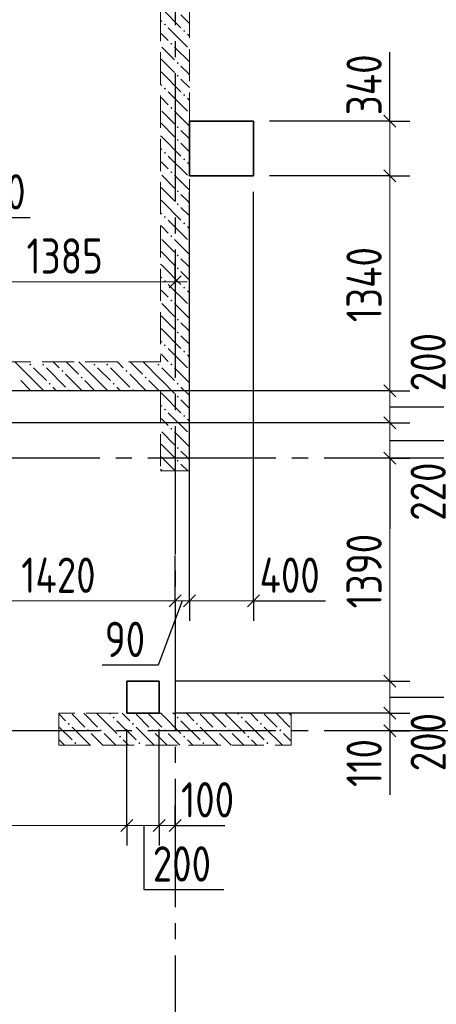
# Model space of a CAD drawing. Header units: millimetres. Extents: x 0 to 61017, y 0 to 42000.
# Tile 24 of 28: x 41710 to 44311, y 25395 to 31533. Entities that reach past the tile are written whole.
import ezdxf

# ---------------------------------------------------------------- set-up
doc = ezdxf.new("R2010")
doc.units = ezdxf.units.MM
doc.linetypes.add('______2', pattern=[270, 200, -70])
doc.linetypes.add('______5', pattern=[1100, 800, -100, 100, -100])
for name, color, linetype, lineweight in [('Standard', 7, 'Continuous', 25), ('ЖБ Пилон', 180, 'Continuous', 25), ('Оси', 40, '______5', 18), ('Размерная выноска', 7, 'Continuous', 13)]:
    doc.layers.add(name, color=color, linetype=linetype, lineweight=lineweight)
doc.layers.add('ЖБ Перекрытие верхний уровень', color=7, linetype='Continuous', lineweight=25, true_color=0xe0e0ff)
doc.layers.add('ЖБ Стена верхний уровень', color=7, linetype='Continuous', lineweight=25, true_color=0x006e00)
doc.styles.add('GOST 2.304-81', font='txt')

msp = doc.modelspace()

# ---------------------------------------------------------------- hatches: boundary and pattern name
at = {"layer": 'ЖБ Пилон', "linetype": 'Continuous', "lineweight": 18, "transparency": 33554687}
for points in [[(42010.4, 27143.1), (42016.9, 27149.6), (42023.4, 27143.1), (42016.9, 27136.6)], [(42290.5, 27183.1), (42296.9, 27189.6), (42303.4, 27183.1), (42296.9, 27176.6)], [(42410.4, 27143.1), (42416.9, 27149.6), (42423.4, 27143.1), (42416.9, 27136.6)], [(42690.5, 27183.1), (42696.9, 27189.6), (42703.4, 27183.1), (42696.9, 27176.6)], [(42810.4, 27143.1), (42816.9, 27149.6), (42823.4, 27143.1), (42816.9, 27136.6)], [(43090.5, 27183.1), (43096.9, 27189.6), (43103.4, 27183.1), (43096.9, 27176.6)], [(43210.4, 27143.1), (43216.9, 27149.6), (43223.4, 27143.1), (43216.9, 27136.6)], [(42130.5, 27103.1), (42137, 27109.6), (42143.5, 27103.1), (42137, 27096.6)], [(42210.4, 27103.1), (42216.9, 27109.6), (42223.4, 27103.1), (42216.9, 27096.6)], [(42530.5, 27103.1), (42537, 27109.6), (42543.5, 27103.1), (42537, 27096.6)], [(42610.4, 27103.1), (42616.9, 27109.6), (42623.4, 27103.1), (42616.9, 27096.6)], [(42930.5, 27103.1), (42937, 27109.6), (42943.5, 27103.1), (42937, 27096.6)], [(43010.4, 27103.1), (43016.9, 27109.6), (43023.4, 27103.1), (43016.9, 27096.6)], [(43330.5, 27103.1), (43337, 27109.6), (43343.5, 27103.1), (43337, 27096.6)], [(42050.5, 27023.1), (42057, 27029.6), (42063.5, 27023.1), (42057, 27016.6)], [(42330.5, 27063.1), (42337, 27069.6), (42343.5, 27063.1), (42337, 27056.6)], [(42450.5, 27023.1), (42457, 27029.6), (42463.5, 27023.1), (42457, 27016.6)], [(42730.5, 27063.1), (42737, 27069.6), (42743.5, 27063.1), (42737, 27056.6)], [(42850.5, 27023.1), (42857, 27029.6), (42863.5, 27023.1), (42857, 27016.6)], [(43130.5, 27063.1), (43137, 27069.6), (43143.5, 27063.1), (43137, 27056.6)], [(43250.5, 27023.1), (43257, 27029.6), (43263.5, 27023.1), (43257, 27016.6)]]:
    msp.add_hatch(color=7, dxfattribs=at).paths.add_polyline_path(points, flags=16)
at = {"layer": 'ЖБ Стена верхний уровень', "linetype": 'Continuous', "lineweight": 18, "transparency": 33554687}
for points in [[(42610.4, 31503.1), (42616.9, 31509.6), (42623.4, 31503.1), (42616.9, 31496.6)], [(42730.5, 31463.1), (42737, 31469.6), (42743.5, 31463.1), (42737, 31456.6)], [(42650.5, 31383.1), (42657, 31389.6), (42663.5, 31383.1), (42657, 31376.6)], [(42690.5, 31263.1), (42696.9, 31269.6), (42703.4, 31263.1), (42696.9, 31256.6)], [(42690.5, 31183.1), (42696.9, 31189.6), (42703.4, 31183.1), (42696.9, 31176.6)], [(42610.4, 31103.1), (42616.9, 31109.6), (42623.4, 31103.1), (42616.9, 31096.6)], [(42730.5, 31063.1), (42737, 31069.6), (42743.5, 31063.1), (42737, 31056.6)], [(42650.5, 30983.1), (42657, 30989.6), (42663.5, 30983.1), (42657, 30976.6)], [(42690.5, 30863.1), (42696.9, 30869.6), (42703.4, 30863.1), (42696.9, 30856.6)], [(42690.5, 30783.1), (42696.9, 30789.6), (42703.4, 30783.1), (42696.9, 30776.6)], [(42610.4, 30703.1), (42616.9, 30709.6), (42623.4, 30703.1), (42616.9, 30696.6)], [(42730.5, 30663.1), (42737, 30669.6), (42743.5, 30663.1), (42737, 30656.6)], [(42650.5, 30583.1), (42657, 30589.6), (42663.5, 30583.1), (42657, 30576.6)], [(42690.5, 30463.1), (42696.9, 30469.6), (42703.4, 30463.1), (42696.9, 30456.6)], [(42690.5, 30383.1), (42696.9, 30389.6), (42703.4, 30383.1), (42696.9, 30376.6)], [(42610.4, 30303.1), (42616.9, 30309.6), (42623.4, 30303.1), (42616.9, 30296.6)], [(42730.5, 30263.1), (42737, 30269.6), (42743.5, 30263.1), (42737, 30256.6)], [(42650.5, 30183.1), (42657, 30189.6), (42663.5, 30183.1), (42657, 30176.6)], [(42690.5, 30063.1), (42696.9, 30069.6), (42703.4, 30063.1), (42696.9, 30056.6)], [(42690.5, 29983.1), (42696.9, 29989.6), (42703.4, 29983.1), (42696.9, 29976.6)], [(42610.4, 29903.1), (42616.9, 29909.6), (42623.4, 29903.1), (42616.9, 29896.6)], [(42730.5, 29863.1), (42737, 29869.6), (42743.5, 29863.1), (42737, 29856.6)], [(42650.5, 29783.1), (42657, 29789.6), (42663.5, 29783.1), (42657, 29776.6)], [(42690.5, 29663.1), (42696.9, 29669.6), (42703.4, 29663.1), (42696.9, 29656.6)], [(42690.5, 29583.1), (42696.9, 29589.6), (42703.4, 29583.1), (42696.9, 29576.6)], [(42610.4, 29503.1), (42616.9, 29509.6), (42623.4, 29503.1), (42616.9, 29496.6)], [(42730.5, 29463.1), (42737, 29469.6), (42743.5, 29463.1), (42737, 29456.6)], [(41770.5, 29383.1), (41777, 29389.6), (41783.4, 29383.1), (41777, 29376.6)], [(41850.5, 29383.1), (41857, 29389.6), (41863.5, 29383.1), (41857, 29376.6)], [(41970.5, 29343.1), (41977, 29349.6), (41983.4, 29343.1), (41977, 29336.6)], [(42170.5, 29383.1), (42177, 29389.6), (42183.4, 29383.1), (42177, 29376.6)], [(42250.5, 29383.1), (42257, 29389.6), (42263.5, 29383.1), (42257, 29376.6)], [(42370.5, 29343.1), (42377, 29349.6), (42383.4, 29343.1), (42377, 29336.6)], [(42570.5, 29383.1), (42577, 29389.6), (42583.4, 29383.1), (42577, 29376.6)], [(42650.5, 29383.1), (42657, 29389.6), (42663.5, 29383.1), (42657, 29376.6)], [(42090.5, 29303.1), (42096.9, 29309.6), (42103.4, 29303.1), (42096.9, 29296.6)], [(42490.5, 29303.1), (42496.9, 29309.6), (42503.4, 29303.1), (42496.9, 29296.6)], [(41890.5, 29263.1), (41896.9, 29269.6), (41903.4, 29263.1), (41896.9, 29256.6)], [(42010.4, 29223.1), (42016.9, 29229.6), (42023.4, 29223.1), (42020.3, 29220), (42013.6, 29220)], [(42290.5, 29263.1), (42296.9, 29269.6), (42303.4, 29263.1), (42296.9, 29256.6)], [(42410.4, 29223.1), (42416.9, 29229.6), (42423.4, 29223.1), (42420.3, 29220), (42413.6, 29220)], [(42690.5, 29263.1), (42696.9, 29269.6), (42703.4, 29263.1), (42696.9, 29256.6)], [(42690.5, 29183.1), (42696.9, 29189.6), (42703.4, 29183.1), (42696.9, 29176.6)], [(42610.4, 29103.1), (42616.9, 29109.6), (42623.4, 29103.1), (42616.9, 29096.6)], [(42730.5, 29063.1), (42737, 29069.6), (42743.5, 29063.1), (42737, 29056.6)], [(42650.5, 28983.1), (42657, 28989.6), (42663.5, 28983.1), (42657, 28976.6)], [(42690.5, 28863.1), (42696.9, 28869.6), (42703.4, 28863.1), (42696.9, 28856.6)], [(42690.5, 28783.1), (42696.9, 28789.6), (42703.4, 28783.1), (42696.9, 28776.6)]]:
    msp.add_hatch(color=7, dxfattribs=at).paths.add_polyline_path(points, flags=16)

# ---------------------------------------------------------------- linework, layer by layer
at = {"layer": 'Standard', "color": 7, "linetype": 'Continuous', "lineweight": 13, "transparency": 33554687}
for p, q in [((44020, 30900), (44020, 30975)), ((41295, 29900), (42680, 29900)), ((42680, 29900), (42755, 29900)), ((44020, 29220), (44020, 29020)), ((44020, 29020), (44020, 28800)), ((44020, 28800), (44020, 27410)), ((41260, 27910), (42680, 27910)), ((42680, 27910), (42770, 27910)), ((42770, 27910), (43170, 27910)), ((43170, 27910), (43245, 27910)), ((44020, 27410), (44020, 27210)), ((44020, 27210), (44020, 27100)), ((44020, 27100), (44020, 27025)), ((40085, 26510), (42380, 26510)), ((42380, 26510), (42580, 26510)), ((42580, 26510), (42680, 26510)), ((42680, 26510), (42755, 26510))]:
    msp.add_line(p, q, dxfattribs=at)
at = {"layer": 'Standard', "color": 251, "linetype": 'Continuous', "lineweight": -3, "true_color": 0x656565, "transparency": 33554687}
for p, q in [((44020, 30900), (43895, 30900)), ((44020, 30900), (44145, 30900)), ((44020, 30560), (43895, 30560)), ((44020, 30560), (44145, 30560)), ((42680, 29900), (42680, 30025)), ((42680, 29900), (42680, 29775)), ((42680, 29900), (42680, 29900)), ((44020, 29220), (43895, 29220)), ((44020, 29220), (44145, 29220)), ((44020, 29020), (43895, 29020)), ((44020, 29020), (44145, 29020)), ((44020, 28800), (43895, 28800)), ((44020, 28800), (44145, 28800)), ((44020, 28800), (44020, 28800)), ((42680, 27910), (42680, 28035)), ((42770, 27910), (42770, 28035)), ((43170, 27910), (43170, 28035)), ((42680, 27910), (42680, 27785)), ((42770, 27910), (42770, 27785)), ((43170, 27910), (43170, 27785)), ((44020, 27410), (43895, 27410)), ((44020, 27410), (44145, 27410)), ((44020, 27210), (43895, 27210)), ((44020, 27210), (44145, 27210)), ((44020, 27100), (43895, 27100)), ((44020, 27100), (44145, 27100)), ((44020, 27100), (44020, 27100)), ((42380, 26510), (42380, 26635)), ((42580, 26510), (42580, 26635)), ((42680, 26510), (42680, 26635)), ((42380, 26510), (42380, 26385)), ((42580, 26510), (42580, 26385)), ((42680, 26510), (42680, 26385)), ((42680, 26510), (42680, 26510))]:
    msp.add_line(p, q, dxfattribs=at)
at = {"layer": 'Standard', "color": 7, "linetype": 'Continuous', "lineweight": 25, "transparency": 33554687}
for p, q in [((43982.5, 30937.5), (44057.5, 30862.5)), ((43982.5, 30597.5), (44057.5, 30522.5)), ((42642.5, 29862.5), (42717.5, 29937.5)), ((43982.5, 29257.5), (44057.5, 29182.5)), ((43982.5, 29057.5), (44057.5, 28982.5)), ((43982.5, 28837.5), (44057.5, 28762.5)), ((42642.5, 27872.5), (42717.5, 27947.5)), ((42732.5, 27872.5), (42807.5, 27947.5)), ((43132.5, 27872.5), (43207.5, 27947.5)), ((43982.5, 27447.5), (44057.5, 27372.5)), ((43982.5, 27247.5), (44057.5, 27172.5)), ((43982.5, 27137.5), (44057.5, 27062.5)), ((42342.5, 26472.5), (42417.5, 26547.5)), ((42542.5, 26472.5), (42617.5, 26547.5)), ((42642.5, 26472.5), (42717.5, 26547.5))]:
    msp.add_line(p, q, dxfattribs=at)
at = {"layer": 'Standard', "color": 251, "linetype": 'Continuous', "lineweight": -3, "true_color": 0x656565, "transparency": 33554687}
for points in [[(44020, 30900), (44004, 30900), (44004, 30900), (44003.7, 30900), (44003.7, 30900), (44003.4, 30900), (44003.4, 30900), (44003, 30900), (44003, 30900), (44003, 30900), (44003, 30900), (44003, 30900), (44003, 30900), (43270, 30900)], [(44020, 30560), (44003, 30560), (44003, 30560), (44003, 30560), (44003, 30560), (44003, 30560), (44003, 30560), (43270, 30560)], [(42770, 27910), (42770, 27927), (42770, 27927), (42770, 30460)], [(43170, 27910), (43170, 27927), (43170, 27927), (43170, 30460)], [(44020, 29220), (44003, 29220), (44003, 29220), (44003, 29220), (44003, 29220), (41360, 29220)], [(44020, 29020), (44003, 29020), (44003, 29020), (44003, 29020), (44003, 29020), (41360, 29020)], [(42680, 27910), (42680, 27927), (42680, 27927), (42680, 28192.1)], [(44020, 27410), (44003, 27410), (44003, 27410), (42680, 27410)], [(44020, 27210), (44003, 27210), (44003, 27210), (42680, 27210)], [(42380, 26510), (42380, 26527), (42380, 26527), (42380, 27110)], [(42580, 26510), (42580, 26527), (42580, 26527), (42580, 27110)]]:
    msp.add_lwpolyline(points, dxfattribs=at)
at = {"layer": 'Standard', "color": 7, "linetype": 'Continuous', "lineweight": 13, "transparency": 33554687}
for points in [[(44020, 30900), (44020, 30855.8), (44020, 30855.8), (44020, 30659.7), (44020, 30659.7), (44020, 30581), (44020, 30581), (44020, 30560)], [(44020, 30560), (44020, 30428.7), (44020, 30428.7), (44020, 29220)]]:
    msp.add_lwpolyline(points, dxfattribs=at)
at = {"layer": 'ЖБ Перекрытие верхний уровень', "color": 7, "linetype": 'Continuous', "lineweight": 35, "transparency": 33554687}
for p, q in [((43170, 30900), (42770, 30900)), ((42770, 30900), (42770, 30560)), ((43170, 30560), (43170, 30900)), ((42770, 30560), (43170, 30560)), ((42580, 27410), (42380, 27410)), ((42380, 27410), (42380, 27210)), ((42580, 27210), (42580, 27410)), ((42380, 27210), (42580, 27210))]:
    msp.add_line(p, q, dxfattribs=at)
at = {"layer": 'ЖБ Пилон', "color": 253, "linetype": '______2', "lineweight": 13, "true_color": 0xa0a0a0, "transparency": 33554687}
for p, q in [((43405, 27210), (41955, 27210)), ((41955, 27210), (41955, 27010)), ((43405, 27010), (43405, 27210)), ((41955, 27010), (43405, 27010))]:
    msp.add_line(p, q, dxfattribs=at)
at = {"layer": 'ЖБ Пилон', "color": 9, "linetype": 'Continuous', "lineweight": 18, "true_color": 0xc7c7c7, "transparency": 33554687}
for p, q in [((41957, 27203.1), (41955, 27205.1)), ((41996.9, 27163.1), (41957, 27203.1)), ((42037, 27203.1), (42116.9, 27123.1)), ((42116.9, 27203.1), (42110.1, 27210)), ((42116.9, 27203.1), (42196.9, 27123.1)), ((42190.1, 27210), (42196.9, 27203.1)), ((42196.9, 27203.1), (42316.9, 27083.1)), ((42270.1, 27210), (42277, 27203.1)), ((42357, 27203.1), (42350.1, 27210)), ((42396.9, 27163.1), (42357, 27203.1)), ((42437, 27203.1), (42516.9, 27123.1)), ((42516.9, 27203.1), (42510.1, 27210)), ((42516.9, 27203.1), (42596.9, 27123.1)), ((42590.1, 27210), (42596.9, 27203.1)), ((42596.9, 27203.1), (42716.9, 27083.1)), ((42670.1, 27210), (42677, 27203.1)), ((42757, 27203.1), (42750.1, 27210)), ((42796.9, 27163.1), (42757, 27203.1)), ((42837, 27203.1), (42916.9, 27123.1)), ((42916.9, 27203.1), (42910.1, 27210)), ((42916.9, 27203.1), (42996.9, 27123.1)), ((42990.1, 27210), (42996.9, 27203.1)), ((42996.9, 27203.1), (43116.9, 27083.1)), ((43070.1, 27210), (43077, 27203.1)), ((43157, 27203.1), (43150.1, 27210)), ((43196.9, 27163.1), (43157, 27203.1)), ((43237, 27203.1), (43316.9, 27123.1)), ((43316.9, 27203.1), (43310.1, 27210)), ((43316.9, 27203.1), (43396.9, 27123.1)), ((43390.1, 27210), (43396.9, 27203.1)), ((43396.9, 27203.1), (43405, 27195.1)), ((42316.9, 27163.1), (42437, 27043.1)), ((42716.9, 27163.1), (42837, 27043.1)), ((43116.9, 27163.1), (43237, 27043.1)), ((41955, 27125.1), (42037, 27043.1)), ((42037, 27123.1), (42150.1, 27010)), ((42196.9, 27043.1), (42157, 27083.1)), ((42237, 27083.1), (42310.1, 27010)), ((42437, 27123.1), (42550.1, 27010)), ((42596.9, 27043.1), (42557, 27083.1)), ((42637, 27083.1), (42710.1, 27010)), ((42837, 27123.1), (42950.1, 27010)), ((42996.9, 27043.1), (42957, 27083.1)), ((43037, 27083.1), (43110.1, 27010)), ((43237, 27123.1), (43350.1, 27010)), ((43396.9, 27043.1), (43357, 27083.1)), ((41957, 27043.1), (41990.1, 27010)), ((42230.1, 27010), (42196.9, 27043.1)), ((42357, 27043.1), (42390.1, 27010)), ((42630.1, 27010), (42596.9, 27043.1)), ((42757, 27043.1), (42790.1, 27010)), ((43030.1, 27010), (42996.9, 27043.1)), ((43157, 27043.1), (43190.1, 27010)), ((43405, 27035.1), (43396.9, 27043.1))]:
    msp.add_line(p, q, dxfattribs=at)
at = {"layer": 'ЖБ Стена верхний уровень', "color": 251, "linetype": '______2', "lineweight": 13, "true_color": 0x656565, "transparency": 33554687}
for p, q in [((42590, 34300), (42590, 29400)), ((42770, 28720), (42770, 34300)), ((42590, 29400), (41295, 29400)), ((40060, 29220), (42590, 29220)), ((42590, 29220), (42590, 28720)), ((42590, 28720), (42770, 28720))]:
    msp.add_line(p, q, dxfattribs=at)
at = {"layer": 'ЖБ Стена верхний уровень', "color": 9, "linetype": 'Continuous', "lineweight": 18, "true_color": 0xc7c7c7, "transparency": 33554687}
for p, q in [((42596.9, 31603.1), (42716.9, 31483.1)), ((42716.9, 31563.1), (42770, 31510.1)), ((42590, 31530.1), (42596.9, 31523.1)), ((42596.9, 31443.1), (42590, 31450.1)), ((42637, 31403.1), (42596.9, 31443.1)), ((42637, 31483.1), (42757, 31363.1)), ((42757, 31443.1), (42770, 31430.1)), ((42596.9, 31363.1), (42677, 31283.1)), ((42677, 31363.1), (42770, 31270.1)), ((42596.9, 31283.1), (42590, 31290.1)), ((42596.9, 31283.1), (42677, 31203.1)), ((42590, 31210.1), (42596.9, 31203.1)), ((42596.9, 31203.1), (42716.9, 31083.1)), ((42757, 31203.1), (42716.9, 31243.1)), ((42770, 31190.1), (42757, 31203.1)), ((42590, 31130.1), (42596.9, 31123.1)), ((42716.9, 31163.1), (42770, 31110.1)), ((42637, 31083.1), (42757, 30963.1)), ((42596.9, 31043.1), (42590, 31050.1)), ((42637, 31003.1), (42596.9, 31043.1)), ((42757, 31043.1), (42770, 31030.1)), ((42596.9, 30963.1), (42677, 30883.1)), ((42677, 30963.1), (42770, 30870.1)), ((42596.9, 30883.1), (42590, 30890.1)), ((42596.9, 30883.1), (42677, 30803.1)), ((42757, 30803.1), (42716.9, 30843.1)), ((42590, 30810.1), (42596.9, 30803.1)), ((42596.9, 30803.1), (42716.9, 30683.1)), ((42716.9, 30763.1), (42770, 30710.1)), ((42770, 30790.1), (42757, 30803.1)), ((42590, 30730.1), (42596.9, 30723.1)), ((42596.9, 30643.1), (42590, 30650.1)), ((42637, 30603.1), (42596.9, 30643.1)), ((42637, 30683.1), (42757, 30563.1)), ((42757, 30643.1), (42770, 30630.1)), ((42596.9, 30563.1), (42677, 30483.1)), ((42677, 30563.1), (42770, 30470.1)), ((42596.9, 30483.1), (42590, 30490.1)), ((42596.9, 30483.1), (42677, 30403.1)), ((42590, 30410.1), (42596.9, 30403.1)), ((42596.9, 30403.1), (42716.9, 30283.1)), ((42757, 30403.1), (42716.9, 30443.1)), ((42770, 30390.1), (42757, 30403.1)), ((42590, 30330.1), (42596.9, 30323.1)), ((42716.9, 30363.1), (42770, 30310.1)), ((42637, 30283.1), (42757, 30163.1)), ((42596.9, 30243.1), (42590, 30250.1)), ((42637, 30203.1), (42596.9, 30243.1)), ((42757, 30243.1), (42770, 30230.1)), ((42596.9, 30163.1), (42677, 30083.1)), ((42677, 30163.1), (42770, 30070.1)), ((42596.9, 30083.1), (42590, 30090.1)), ((42596.9, 30083.1), (42677, 30003.1)), ((42757, 30003.1), (42716.9, 30043.1)), ((42590, 30010.1), (42596.9, 30003.1)), ((42596.9, 30003.1), (42716.9, 29883.1)), ((42716.9, 29963.1), (42770, 29910.1)), ((42770, 29990.1), (42757, 30003.1)), ((42590, 29930.1), (42596.9, 29923.1)), ((42596.9, 29843.1), (42590, 29850.1)), ((42637, 29803.1), (42596.9, 29843.1)), ((42637, 29883.1), (42757, 29763.1)), ((42757, 29843.1), (42770, 29830.1)), ((42596.9, 29763.1), (42677, 29683.1)), ((42677, 29763.1), (42770, 29670.1)), ((42596.9, 29683.1), (42590, 29690.1)), ((42596.9, 29683.1), (42677, 29603.1)), ((42590, 29610.1), (42596.9, 29603.1)), ((42596.9, 29603.1), (42716.9, 29483.1)), ((42757, 29603.1), (42716.9, 29643.1)), ((42770, 29590.1), (42757, 29603.1)), ((42590, 29530.1), (42596.9, 29523.1)), ((42716.9, 29563.1), (42770, 29510.1)), ((42637, 29483.1), (42757, 29363.1)), ((42596.9, 29443.1), (42590, 29450.1)), ((42637, 29403.1), (42596.9, 29443.1)), ((42757, 29443.1), (42770, 29430.1)), ((41796.9, 29283.1), (41680.1, 29400)), ((41796.9, 29363.1), (41877, 29283.1)), ((41877, 29363.1), (41996.9, 29243.1)), ((41920.1, 29400), (41957, 29363.1)), ((42000.1, 29400), (42077, 29323.1)), ((42196.9, 29283.1), (42080.1, 29400)), ((42196.9, 29363.1), (42277, 29283.1)), ((42277, 29363.1), (42396.9, 29243.1)), ((42320.1, 29400), (42357, 29363.1)), ((42400.1, 29400), (42477, 29323.1)), ((42590, 29290.1), (42480.1, 29400)), ((42596.9, 29363.1), (42677, 29283.1)), ((42677, 29363.1), (42770, 29270.1)), ((41716.9, 29283.1), (41780.1, 29220)), ((41796.9, 29283.1), (41860.1, 29220)), ((42100.1, 29220), (41996.9, 29323.1)), ((42116.9, 29283.1), (42180.1, 29220)), ((42196.9, 29283.1), (42260.1, 29220)), ((42500.1, 29220), (42396.9, 29323.1)), ((42516.9, 29283.1), (42580.1, 29220)), ((42596.9, 29283.1), (42590, 29290.1)), ((42596.9, 29283.1), (42677, 29203.1)), ((41940.1, 29220), (41916.9, 29243.1)), ((42340.1, 29220), (42316.9, 29243.1)), ((42757, 29203.1), (42716.9, 29243.1)), ((42590, 29210.1), (42596.9, 29203.1)), ((42596.9, 29203.1), (42716.9, 29083.1)), ((42716.9, 29163.1), (42770, 29110.1)), ((42770, 29190.1), (42757, 29203.1)), ((42590, 29130.1), (42596.9, 29123.1)), ((42596.9, 29043.1), (42590, 29050.1)), ((42637, 29003.1), (42596.9, 29043.1)), ((42637, 29083.1), (42757, 28963.1)), ((42757, 29043.1), (42770, 29030.1)), ((42596.9, 28963.1), (42677, 28883.1)), ((42677, 28963.1), (42770, 28870.1)), ((42596.9, 28883.1), (42590, 28890.1)), ((42596.9, 28883.1), (42677, 28803.1)), ((42590, 28810.1), (42596.9, 28803.1)), ((42596.9, 28803.1), (42680.1, 28720)), ((42757, 28803.1), (42716.9, 28843.1)), ((42770, 28790.1), (42757, 28803.1)), ((42590, 28730.1), (42596.9, 28723.1)), ((42716.9, 28763.1), (42760.1, 28720))]:
    msp.add_line(p, q, dxfattribs=at)
at = {"layer": 'Оси', "color": 8, "linetype": '______5', "lineweight": -3, "transparency": 33554687}
for p, q in [((42680, 38900), (42680, 16970)), ((49910, 28800), (4600, 28800)), ((49910, 27100), (4600, 27100))]:
    msp.add_line(p, q, dxfattribs=at)
at = {"layer": 'Размерная выноска', "color": 7, "linetype": 'Continuous', "lineweight": 25, "transparency": 33554687}
for p, q in [((44020, 30900), (44020, 31330)), ((44020, 28800), (44020, 28360)), ((43170, 27910), (43620, 27910)), ((44020, 27100), (44020, 26700)), ((42680, 26510), (42990, 26510))]:
    msp.add_line(p, q, dxfattribs=at)
for points in [[(41275, 29900), (41425, 30300), (41775, 30300)], [(44020, 29120), (44420, 29120), (44420, 29620)], [(44020, 28910), (44420, 28910), (44420, 28410)], [(42725, 27910), (42575, 27510), (42225, 27510)], [(44020, 27310), (44420, 27310), (44420, 26810)], [(42485, 26510), (42485, 26110), (42985, 26110)]]:
    msp.add_lwpolyline(points, dxfattribs=at)

# ---------------------------------------------------------------- texts
at = {"layer": 'Standard', "color": 7, "linetype": 'Continuous', "lineweight": 25, "transparency": 33554687, "char_height": 220, "attachment_point": 7, "rotation": 90, "style": 'GOST 2.304-81'}
for s, insert, width in [('340', (43970, 30937.5), 516.396), ('1340', (43970, 29647.6), 610.165), ('200', (44370, 29216.4), 531.967), ('220', (44370, 28409.3), 531.967), ('1390', (43970, 27862.6), 610.165), ('200', (44370, 26847.5), 531.96), ('110', (43970, 26749.7), 438.192)]:
    msp.add_mtext(s, dxfattribs=dict(at, insert=insert, width=width))
at = {"layer": 'Standard', "color": 7, "linetype": 'Continuous', "lineweight": 25, "transparency": 33554687, "char_height": 220, "attachment_point": 7, "style": 'GOST 2.304-81'}
for s, insert, width in [('40', (41492.8, 30350), 391.311), ('1385', (41753, 29950), 594.589), ('1420', (41719.8, 27960), 625.741), ('400', (43207.5, 27960), 531.96), ('90', (42241.6, 27560), 391.305), ('100', (42717.5, 26560), 485.079), ('200', (42540.9, 26160), 531.967)]:
    msp.add_mtext(s, dxfattribs=dict(at, insert=insert, width=width))

doc.saveas('drawing.dxf')
